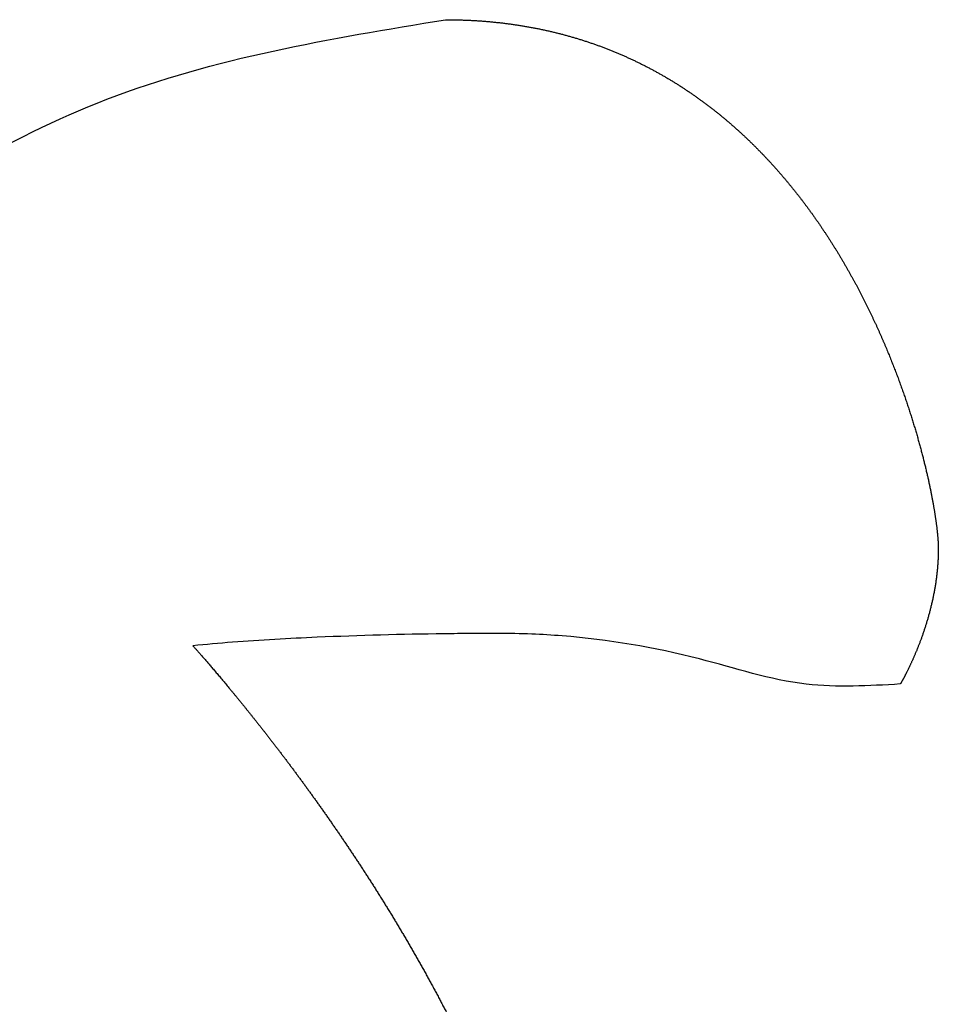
# Model space of a CAD drawing. Header units: inches. Extents: x -832 to -627, y -264 to 26.
# Tile 6 of 23: x -771.55 to -770.54, y -55.52 to -54.44. Entities that reach past the tile are written whole.
import ezdxf

# ---------------------------------------------------------------- set-up
doc = ezdxf.new("R2010")
doc.units = ezdxf.units.IN

# ---------------------------------------------------------------- blocks, each defined once
blk = doc.blocks.new('MEMBRANA__2', base_point=(-797.2500010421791, -81.75000026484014))
at = {"color": 7, "linetype": 'Continuous'}
for points in [[(-771.939262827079, -54.84474060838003), (-771.7600986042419, -54.70324278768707), (-771.4504800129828, -54.525456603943), (-771.078849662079, -54.43804681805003)], [(-771.078849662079, -54.43804681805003), (-771.0742172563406, -54.4380658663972), (-771.0696097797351, -54.43812284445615), (-771.0650271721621, -54.43821750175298), (-771.0604693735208, -54.43834958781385), (-771.0559363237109, -54.43851885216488), (-771.0514279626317, -54.43872504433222), (-771.0469442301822, -54.43896791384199), (-771.0424850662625, -54.43924721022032), (-771.0380504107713, -54.43956268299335), (-771.0336402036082, -54.43991408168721), (-771.029254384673, -54.44030115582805), (-771.0248928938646, -54.44072365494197), (-771.0205556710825, -54.44118132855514), (-771.0162426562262, -54.44167392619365), (-771.011953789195, -54.44220119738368), (-771.0076890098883, -54.44276289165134), (-771.0034482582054, -54.44335875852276), (-770.9992314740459, -54.44398854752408), (-770.995038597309, -54.44465200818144), (-770.9908695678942, -54.44534889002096), (-770.9867243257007, -54.44607894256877), (-770.9826028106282, -54.44684191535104), (-770.9785049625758, -54.44763755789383), (-770.9744307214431, -54.44846561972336), (-770.9703800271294, -54.4493258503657), (-770.9663528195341, -54.45021799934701), (-770.9623490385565, -54.45114181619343), (-770.9583686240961, -54.45209705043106), (-770.9544115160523, -54.45308345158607), (-770.9504776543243, -54.45410076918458), (-770.9465669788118, -54.45514875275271), (-770.942679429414, -54.45622715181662), (-770.9388149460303, -54.45733571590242), (-770.9349734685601, -54.45847419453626), (-770.9311549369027, -54.45964233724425), (-770.9273592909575, -54.46083989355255), (-770.9235864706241, -54.46206661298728), (-770.9198364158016, -54.46332224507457), (-770.9161090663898, -54.46460653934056), (-770.9124043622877, -54.46591924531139), (-770.9087222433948, -54.46726011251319), (-770.9050626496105, -54.46862889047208), (-770.901425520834, -54.47002532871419), (-770.8978107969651, -54.47144917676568), (-770.8942184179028, -54.47290018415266), (-770.8906483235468, -54.47437810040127), (-770.8871004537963, -54.47588267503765), (-770.8835747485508, -54.47741365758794), (-770.8800711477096, -54.47897079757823), (-770.876589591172, -54.48055384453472), (-770.8731300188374, -54.48216254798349), (-770.8696923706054, -54.48379665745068), (-770.8662765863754, -54.48545592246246), (-770.8628826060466, -54.48714009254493), (-770.8595103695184, -54.48884891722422), (-770.8561598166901, -54.49058214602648), (-770.8528308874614, -54.49233952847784), (-770.8495235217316, -54.49412081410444), (-770.8462376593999, -54.4959257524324), (-770.8429732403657, -54.49775409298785), (-770.8397302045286, -54.49960558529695), (-770.8365084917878, -54.50147997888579), (-770.8333080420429, -54.50337702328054), (-770.8301287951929, -54.50529646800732), (-770.8269706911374, -54.50723806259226), (-770.8238336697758, -54.5092015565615), (-770.8207176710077, -54.51118669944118), (-770.8176226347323, -54.5131932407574), (-770.814548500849, -54.51522093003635), (-770.8114952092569, -54.51726951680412), (-770.808462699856, -54.51933875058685), (-770.8054509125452, -54.52142838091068), (-770.802459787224, -54.52353815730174), (-770.799489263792, -54.52566782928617), (-770.796539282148, -54.52781714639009), (-770.7936097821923, -54.52998585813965), (-770.7907007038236, -54.53217371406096), (-770.7878119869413, -54.53438046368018), (-770.7849435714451, -54.53660585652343), (-770.7820953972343, -54.53884964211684), (-770.7792674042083, -54.54111156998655), (-770.7764595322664, -54.54339138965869), (-770.7736717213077, -54.54568885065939), (-770.7709039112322, -54.54800370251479), (-770.7681560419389, -54.55033569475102), (-770.7654280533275, -54.55268457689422), (-770.762719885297, -54.55505009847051), (-770.7600314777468, -54.55743200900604), (-770.7573627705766, -54.55983005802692), (-770.7547137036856, -54.5622439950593), (-770.7520842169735, -54.56467356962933), (-770.7494742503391, -54.56711853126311), (-770.746883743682, -54.56957862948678), (-770.744312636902, -54.57205361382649), (-770.741760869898, -54.57454323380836), (-770.7392283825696, -54.57704723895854), (-770.7367151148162, -54.57956537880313), (-770.7342210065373, -54.58209740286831), (-770.7317459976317, -54.58464306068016), (-770.7292900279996, -54.58720210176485), (-770.7268530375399, -54.58977427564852), (-770.7244349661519, -54.59235933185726), (-770.7220357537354, -54.59495701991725), (-770.7196553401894, -54.5975670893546), (-770.7172936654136, -54.60018928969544), (-770.7149506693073, -54.60282337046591), (-770.7126262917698, -54.60546908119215), (-770.7103204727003, -54.60812617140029), (-770.7080331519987, -54.61079439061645), (-770.705764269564, -54.61347348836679), (-770.7035137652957, -54.61616321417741), (-770.7012815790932, -54.61886331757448), (-770.6990676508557, -54.62157354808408), (-770.6968719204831, -54.62429365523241), (-770.694694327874, -54.62702338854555), (-770.6925348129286, -54.62976249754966), (-770.6903933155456, -54.63251073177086), (-770.688269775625, -54.63526784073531), (-770.6861641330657, -54.63803357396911), (-770.6840763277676, -54.64080768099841), (-770.6820062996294, -54.64358991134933), (-770.679953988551, -54.64638001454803), (-770.6779193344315, -54.64917774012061), (-770.6759022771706, -54.65198283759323), (-770.6739027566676, -54.65479505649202), (-770.6719207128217, -54.65761414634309), (-770.6699560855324, -54.66043985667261), (-770.6680088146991, -54.66327193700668), (-770.6660788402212, -54.66611013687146), (-770.6641661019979, -54.66895420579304), (-770.6622705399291, -54.67180389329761), (-770.6603920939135, -54.67465894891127), (-770.658530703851, -54.67751912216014), (-770.6566863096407, -54.6803841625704), (-770.6548588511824, -54.68325381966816), (-770.653048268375, -54.68612784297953), (-770.6512545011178, -54.68900598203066), (-770.6494774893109, -54.69188798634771), (-770.6477171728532, -54.69477360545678), (-770.6459734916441, -54.69766258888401), (-770.644246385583, -54.70055468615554), (-770.6425357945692, -54.70344964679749), (-770.6408416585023, -54.706347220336), (-770.6391639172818, -54.70924715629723), (-770.6375025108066, -54.71214920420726), (-770.6358573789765, -54.71505311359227), (-770.6342284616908, -54.71795863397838), (-770.6326156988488, -54.72086551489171), (-770.63101903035, -54.72377350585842), (-770.6294383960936, -54.7266823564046), (-770.6278737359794, -54.72959181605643), (-770.6263249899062, -54.73250163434), (-770.6247920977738, -54.73541156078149), (-770.6232749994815, -54.73832134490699), (-770.6217736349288, -54.74123073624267), (-770.6202879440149, -54.74413948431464), (-770.618817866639, -54.74704733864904), (-770.6173633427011, -54.749954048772), (-770.6159243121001, -54.75285936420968), (-770.6145007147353, -54.75576303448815), (-770.6130924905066, -54.7586648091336), (-770.6116995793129, -54.76156443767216), (-770.610321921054, -54.76446166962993), (-770.6089594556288, -54.76735625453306), (-770.6076121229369, -54.7702479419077), (-770.6062798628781, -54.77313648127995), (-770.6049626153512, -54.77602162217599), (-770.6036603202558, -54.7789031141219), (-770.6023729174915, -54.78178070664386), (-770.6011003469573, -54.78465414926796), (-770.5998425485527, -54.78752319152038), (-770.5985994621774, -54.79038758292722), (-770.5973710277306, -54.79324707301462), (-770.5961571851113, -54.7961014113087), (-770.5949578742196, -54.79895034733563), (-770.5937730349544, -54.80179363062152), (-770.592602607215, -54.80463101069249), (-770.5914465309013, -54.80746223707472), (-770.5903047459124, -54.81028705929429), (-770.5891771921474, -54.81310522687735), (-770.5880638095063, -54.81591648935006), (-770.586964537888, -54.81872059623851), (-770.5858793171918, -54.82151729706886), (-770.5848080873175, -54.82430634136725), (-770.5837507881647, -54.8270874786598), (-770.582707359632, -54.82986045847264), (-770.5816777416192, -54.8326250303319), (-770.5806618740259, -54.83538094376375), (-770.5796596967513, -54.83812794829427), (-770.5786711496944, -54.84086579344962), (-770.5776961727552, -54.84359422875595), (-770.5767347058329, -54.84631300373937), (-770.5757866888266, -54.84902186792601), (-770.574852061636, -54.85172057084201), (-770.5739307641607, -54.85440886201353), (-770.5730227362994, -54.85708649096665), (-770.5721279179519, -54.85975320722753), (-770.5712462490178, -54.86240876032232), (-770.5703776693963, -54.86505289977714), (-770.5695221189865, -54.86768537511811), (-770.568679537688, -54.87030593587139), (-770.5678498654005, -54.87291433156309), (-770.5670330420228, -54.87551031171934), (-770.5662290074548, -54.87809362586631), (-770.5654377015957, -54.8806640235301), (-770.5646590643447, -54.88322125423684), (-770.5638930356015, -54.88576506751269), (-770.5631395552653, -54.88829521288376), (-770.5623985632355, -54.89081143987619), (-770.5616699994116, -54.89331349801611), (-770.5609538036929, -54.89580113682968), (-770.5602499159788, -54.89827410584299), (-770.5595582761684, -54.90073215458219), (-770.5588788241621, -54.90317503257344), (-770.5582114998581, -54.90560248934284), (-770.5575562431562, -54.90801427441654), (-770.5569129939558, -54.91041013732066), (-770.5562816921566, -54.91278982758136), (-770.5556622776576, -54.91515309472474), (-770.5550546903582, -54.91749968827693), (-770.554458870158, -54.91982935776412), (-770.5538747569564, -54.92214185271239), (-770.5533022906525, -54.92443692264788), (-770.5527414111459, -54.92671431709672), (-770.5521920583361, -54.92897378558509), (-770.551654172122, -54.93121507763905), (-770.5511276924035, -54.93343794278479), (-770.5506125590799, -54.93564213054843), (-770.5501087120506, -54.9378273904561), (-770.5496160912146, -54.93999347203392), (-770.5491346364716, -54.94214012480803), (-770.5486642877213, -54.94426709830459), (-770.5482049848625, -54.94637414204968), (-770.5477566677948, -54.94846100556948), (-770.5473192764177, -54.9505274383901), (-770.5468927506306, -54.95257319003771), (-770.5464770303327, -54.95459801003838), (-770.5460720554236, -54.95660164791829), (-770.5456777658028, -54.95858385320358), (-770.5452941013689, -54.96054437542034), (-770.5449210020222, -54.96248296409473), (-770.5445584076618, -54.9643993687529), (-770.5442062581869, -54.96629333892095), (-770.543864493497, -54.96816462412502), (-770.5435330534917, -54.97001297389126), (-770.5432118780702, -54.97183813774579), (-770.5429009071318, -54.97363986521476), (-770.5426000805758, -54.97541790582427), (-770.5423093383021, -54.97717200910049), (-770.5420286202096, -54.97890192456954), (-770.5417578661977, -54.98060740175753), (-770.5414970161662, -54.98228819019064), (-770.5412460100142, -54.98394403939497), (-770.5410047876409, -54.98557469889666), (-770.5407732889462, -54.98717991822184), (-770.5405514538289, -54.98875944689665), (-770.5403392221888, -54.99031303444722), (-770.5401365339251, -54.99184043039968), (-770.5399433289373, -54.99334138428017), (-770.5397595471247, -54.99481564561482), (-770.5395851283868, -54.99626296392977), (-770.5394200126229, -54.99768308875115), (-770.5392641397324, -54.99907576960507), (-770.5391174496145, -55.00044075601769), (-770.538979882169, -55.00177779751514), (-770.5388513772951, -55.00308664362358), (-770.5387318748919, -55.00436704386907), (-770.5386213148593, -55.0056187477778), (-770.538545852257, -55.00651922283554), (-770.5384751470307, -55.00740719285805), (-770.5384091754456, -55.00828573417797), (-770.5383479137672, -55.00915792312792), (-770.5382913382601, -55.0100268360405), (-770.5382394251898, -55.01089554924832), (-770.5381921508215, -55.01176713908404), (-770.5381494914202, -55.01264468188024), (-770.5381114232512, -55.01353125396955), (-770.5380779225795, -55.01442993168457), (-770.5380489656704, -55.01534379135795), (-770.5380245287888, -55.01627590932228), (-770.5380045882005, -55.01722936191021), (-770.5379891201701, -55.01820722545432), (-770.5379781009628, -55.01921257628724), (-770.5379715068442, -55.02024849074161), (-770.537969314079, -55.02131804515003), (-770.5379698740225, -55.02147271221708), (-770.5379715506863, -55.02166075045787), (-770.5379743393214, -55.02188047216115), (-770.5379782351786, -55.02213018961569), (-770.5379832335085, -55.02240821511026), (-770.5379893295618, -55.02271286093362), (-770.5379965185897, -55.02304243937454), (-770.5380047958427, -55.02339526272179), (-770.5380141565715, -55.02376964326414), (-770.5380245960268, -55.02416389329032), (-770.5380361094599, -55.02457632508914), (-770.5380486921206, -55.02500525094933), (-770.5380623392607, -55.02544898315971), (-770.5380770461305, -55.02590583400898), (-770.5380928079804, -55.02637411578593), (-770.5381096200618, -55.02685214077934), (-770.5381274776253, -55.02733822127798), (-770.5381463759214, -55.02783066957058), (-770.538166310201, -55.02832779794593), (-770.538187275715, -55.0288279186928), (-770.5382092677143, -55.02932934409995), (-770.538322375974, -55.03161118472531), (-770.538456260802, -55.03388476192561), (-770.5386104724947, -55.03614977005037), (-770.5387845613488, -55.03840590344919), (-770.5389780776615, -55.04065285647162), (-770.5391905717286, -55.04289032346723), (-770.5394215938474, -55.0451179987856), (-770.5396706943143, -55.04733557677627), (-770.5399374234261, -55.04954275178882), (-770.5402213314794, -55.05173921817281), (-770.5405219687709, -55.05392467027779), (-770.5408388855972, -55.05609880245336), (-770.5411716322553, -55.05826130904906), (-770.5415197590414, -55.06041188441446), (-770.5418828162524, -55.06255022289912), (-770.5422603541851, -55.06467601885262), (-770.5426519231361, -55.06678896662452), (-770.5430570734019, -55.06888876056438), (-770.5434753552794, -55.07097509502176), (-770.5439063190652, -55.07304766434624), (-770.5443495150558, -55.07510616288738), (-770.5448044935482, -55.07715028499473), (-770.5452708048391, -55.07917972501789), (-770.5457479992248, -55.08119417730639), (-770.5462356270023, -55.08319333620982), (-770.546733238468, -55.08517689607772), (-770.5472403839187, -55.08714455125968), (-770.5477566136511, -55.08909599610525), (-770.5482814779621, -55.091030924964), (-770.548814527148, -55.0929490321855), (-770.5493553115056, -55.0948500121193), (-770.5499033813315, -55.09673355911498), (-770.5504582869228, -55.09859936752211), (-770.5510195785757, -55.10044713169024), (-770.551586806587, -55.10227654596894), (-770.5521595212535, -55.10408730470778), (-770.5527372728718, -55.10587910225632), (-770.5533196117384, -55.10765163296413), (-770.5539060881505, -55.10940459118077), (-770.554496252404, -55.1111376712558), (-770.5550896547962, -55.11285056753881), (-770.5556858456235, -55.11454297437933), (-770.5562843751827, -55.11621458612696), (-770.5568847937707, -55.11786509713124), (-770.5574866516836, -55.11949420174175), (-770.5580894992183, -55.12110159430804), (-770.5586928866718, -55.12268696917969), (-770.5592963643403, -55.12425002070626), (-770.5598994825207, -55.12579044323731), (-770.5605017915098, -55.12730793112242), (-770.5611028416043, -55.12880217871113), (-770.5617021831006, -55.13027288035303), (-770.5622993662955, -55.13171973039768), (-770.5628939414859, -55.13314242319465), (-770.563485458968, -55.13454065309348), (-770.5640734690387, -55.13591411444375), (-770.5646575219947, -55.13726250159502), (-770.565237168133, -55.13858550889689), (-770.5658119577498, -55.13988283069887), (-770.566381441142, -55.14115416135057), (-770.5669451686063, -55.14239919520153), (-770.5675026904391, -55.14361762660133), (-770.5680535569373, -55.14480914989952), (-770.5685973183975, -55.14597345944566), (-770.5691335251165, -55.14711024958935), (-770.5696617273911, -55.14821921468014), (-770.5701814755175, -55.14930004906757), (-770.570692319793, -55.15035244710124), (-770.5711938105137, -55.15137610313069), (-770.5716854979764, -55.15237071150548), (-770.5721669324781, -55.15333596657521), (-770.5726376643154, -55.15427156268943), (-770.5730972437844, -55.15517719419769), (-770.5735452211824, -55.15605255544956), (-770.5739811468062, -55.15689734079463), (-770.5744045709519, -55.15771124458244), (-770.5748150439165, -55.15849396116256), (-770.5752121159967, -55.15924518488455), (-770.575595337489, -55.15996461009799), (-770.5759642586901, -55.16065193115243), (-770.5763184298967, -55.16130684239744), (-770.5766574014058, -55.16192903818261), (-770.5769807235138, -55.16251821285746), (-770.5772879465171, -55.16307406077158), (-770.5775786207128, -55.16359627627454), (-770.5778522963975, -55.1640845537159), (-770.5781085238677, -55.16453858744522), (-770.5783468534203, -55.16495807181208), (-770.5785668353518, -55.16534270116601), (-770.5787680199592, -55.16569216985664), (-770.5789499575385, -55.16600617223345), (-770.5791121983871, -55.16628440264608), (-770.579254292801, -55.16652655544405), (-770.5793757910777, -55.16673232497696), (-770.5794762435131, -55.16690140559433), (-770.5795552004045, -55.16703349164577), (-770.579612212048, -55.16712827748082), (-770.5796468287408, -55.16718545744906), (-770.579658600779, -55.16720472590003)], [(-770.579658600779, -55.16720472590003), (-770.6828971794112, -55.16734235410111), (-770.8001754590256, -55.13969293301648), (-770.950817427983, -55.11443369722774), (-770.9839785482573, -55.11244138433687), (-771.0209881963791, -55.11173568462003), (-771.0504109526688, -55.11183386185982), (-771.0803709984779, -55.11211496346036), (-771.2194760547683, -55.11597575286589), (-771.3125368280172, -55.12141056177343), (-771.356007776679, -55.12517156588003)], [(-771.356007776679, -55.12517156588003), (-771.3548693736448, -55.12645169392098), (-771.3537000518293, -55.12776975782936), (-771.3525001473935, -55.1291255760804), (-771.3512699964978, -55.13051896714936), (-771.3500099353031, -55.13194974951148), (-771.3487202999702, -55.13341774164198), (-771.3474014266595, -55.13492276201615), (-771.3460536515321, -55.13646462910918), (-771.3446773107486, -55.13804316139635), (-771.3432727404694, -55.13965817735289), (-771.3418402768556, -55.14130949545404), (-771.340380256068, -55.14299693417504), (-771.3388930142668, -55.14472031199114), (-771.3373788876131, -55.14647944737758), (-771.3358382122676, -55.1482741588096), (-771.334271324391, -55.15010426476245), (-771.3326785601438, -55.15196958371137), (-771.3310602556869, -55.15386993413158), (-771.3294167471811, -55.15580513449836), (-771.3277483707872, -55.15777500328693), (-771.3260554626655, -55.15977935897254), (-771.3243383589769, -55.16181802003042), (-771.3225973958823, -55.16389080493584), (-771.3208329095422, -55.16599753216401), (-771.3190452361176, -55.16813802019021), (-771.3172347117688, -55.17031208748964), (-771.3154016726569, -55.17251955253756), (-771.3135464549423, -55.17476023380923), (-771.3116693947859, -55.17703394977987), (-771.3097708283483, -55.17934051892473), (-771.3078510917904, -55.18167975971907), (-771.3059105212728, -55.18405149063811), (-771.3039494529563, -55.18645553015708), (-771.3019682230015, -55.18889169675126), (-771.2999671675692, -55.19135980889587), (-771.29794662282, -55.19385968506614), (-771.2959069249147, -55.19639114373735), (-771.293848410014, -55.19895400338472), (-771.2917714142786, -55.20154808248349), (-771.2896762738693, -55.20417319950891), (-771.2875633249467, -55.20682917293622), (-771.2854329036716, -55.20951582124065), (-771.2832853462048, -55.21223296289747), (-771.2811209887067, -55.21498041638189), (-771.2789401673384, -55.21775800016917), (-771.2767432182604, -55.22056553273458), (-771.2745304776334, -55.22340283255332), (-771.2723022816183, -55.22626971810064), (-771.2700589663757, -55.22916600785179), (-771.2678008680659, -55.23209152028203), (-771.2655283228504, -55.23504607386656), (-771.2632416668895, -55.23802948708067), (-771.2609412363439, -55.24104157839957), (-771.2586273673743, -55.2440821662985), (-771.2563003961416, -55.24715106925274), (-771.2539606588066, -55.25024810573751), (-771.2516084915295, -55.25337309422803), (-771.2492442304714, -55.25652585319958), (-771.2468682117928, -55.25970620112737), (-771.2444807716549, -55.26291395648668), (-771.2420822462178, -55.26614893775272), (-771.2396729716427, -55.26941096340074), (-771.23725328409, -55.272699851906), (-771.2348235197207, -55.27601542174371), (-771.2323840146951, -55.27935749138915), (-771.2299351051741, -55.28272587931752), (-771.2274771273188, -55.28612040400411), (-771.2250104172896, -55.28954088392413), (-771.2225353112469, -55.29298713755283), (-771.2200521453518, -55.29645898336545), (-771.2175612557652, -55.29995623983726), (-771.2150629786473, -55.30347872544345), (-771.2125576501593, -55.30702625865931), (-771.2100456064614, -55.31059865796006), (-771.2075271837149, -55.31419574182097), (-771.2050027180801, -55.31781732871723), (-771.2024725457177, -55.32146323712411), (-771.1999370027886, -55.32513328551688), (-771.1973964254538, -55.32882729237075), (-771.1948511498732, -55.33254507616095), (-771.1923015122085, -55.33628645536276), (-771.1897478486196, -55.34005124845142), (-771.1871904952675, -55.34383927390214), (-771.1846297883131, -55.34765035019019), (-771.1820660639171, -55.35148429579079), (-771.1794996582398, -55.3553409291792), (-771.1769309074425, -55.35922006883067), (-771.1743601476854, -55.36312153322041), (-771.1717877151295, -55.36704514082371), (-771.1692139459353, -55.37099071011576), (-771.1666391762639, -55.37495805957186), (-771.1640637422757, -55.37894700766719), (-771.1614879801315, -55.38295737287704), (-771.1589122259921, -55.38698897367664), (-771.156336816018, -55.39104162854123), (-771.1537620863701, -55.39511515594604), (-771.1511883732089, -55.39920937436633), (-771.1486160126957, -55.40332410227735), (-771.1460453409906, -55.40745915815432), (-771.1434766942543, -55.41161436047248), (-771.140910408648, -55.4157895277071), (-771.1383468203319, -55.4199844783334), (-771.135786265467, -55.42419903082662), (-771.133229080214, -55.42843300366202), (-771.1306756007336, -55.43268621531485), (-771.1281261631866, -55.43695848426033), (-771.1255811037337, -55.44124962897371), (-771.1230407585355, -55.44555946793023), (-771.1205054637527, -55.44988781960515), (-771.1179755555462, -55.45423450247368), (-771.1154513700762, -55.45859933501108), (-771.1129332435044, -55.46298213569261), (-771.1104215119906, -55.46738272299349), (-771.1079165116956, -55.47180091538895), (-771.1054185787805, -55.47623653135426), (-771.102928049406, -55.48068938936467), (-771.1004452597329, -55.48515930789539), (-771.0979705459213, -55.48964610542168), (-771.0955042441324, -55.49414960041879), (-771.093046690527, -55.49866961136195), (-771.0905982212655, -55.5032059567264), (-771.0881591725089, -55.5077584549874), (-771.0857298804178, -55.51232692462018), (-771.0833106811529, -55.51691118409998), (-771.0809019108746, -55.52151105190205), (-771.0785039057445, -55.52612634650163), (-771.0761170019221, -55.53075688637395), (-771.0737415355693, -55.53540248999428), (-771.071377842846, -55.54006297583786), (-771.0690262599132, -55.54473816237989), (-771.0666871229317, -55.54942786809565), (-771.0643607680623, -55.55413191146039), (-771.0620475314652, -55.55885011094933), (-771.0597477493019, -55.56358228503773), (-771.0574617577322, -55.5683282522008), (-771.0551898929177, -55.57308783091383), (-771.0529324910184, -55.57786083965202), (-771.0506898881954, -55.58264709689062), (-771.0484624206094, -55.58744642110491), (-771.046250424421, -55.5922586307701), (-771.0440542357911, -55.59708354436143), (-771.0418741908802, -55.60192098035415), (-771.0397106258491, -55.60677075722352), (-771.0375638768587, -55.61163269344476), (-771.0354342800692, -55.61650660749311), (-771.0333221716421, -55.62139231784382), (-771.0312278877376, -55.62628964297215), (-771.0291517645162, -55.63119840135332), (-771.0270941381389, -55.63611841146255), (-771.0250553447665, -55.64104949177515), (-771.0230357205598, -55.64599146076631), (-771.0210356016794, -55.65094413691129), (-771.0190553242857, -55.65590733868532), (-771.0170952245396, -55.66088088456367), (-771.0151556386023, -55.66586459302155), (-771.0132369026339, -55.67085828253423), (-771.0113393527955, -55.67586177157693), (-771.0094633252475, -55.68087487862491), (-771.0076091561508, -55.6858974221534), (-771.0057771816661, -55.69092922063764), (-771.0039677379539, -55.69597009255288), (-771.0021811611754, -55.70101985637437), (-771.0004177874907, -55.70607833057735), (-770.9986779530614, -55.71114533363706), (-770.9969619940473, -55.71622068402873), (-770.9952702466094, -55.72130420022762), (-770.9936030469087, -55.72639570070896), (-770.9919607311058, -55.73149500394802), (-770.9903436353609, -55.73660192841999), (-770.9887520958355, -55.74171629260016), (-770.98718644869, -55.74683791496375), (-770.9856470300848, -55.75196661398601), (-770.9841341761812, -55.75710220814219), (-770.9826482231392, -55.76224451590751), (-770.9811895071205, -55.76739335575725), (-770.9797583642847, -55.7725485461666), (-770.9783551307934, -55.77770990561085), (-770.9769801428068, -55.78287725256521), (-770.9756337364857, -55.78805040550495), (-770.9743162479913, -55.79322918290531), (-770.9730280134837, -55.7984134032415), (-770.9717693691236, -55.80360288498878), (-770.9705406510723, -55.80879744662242), (-770.9693421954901, -55.81399690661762), (-770.9681743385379, -55.81920108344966), (-770.967037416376, -55.82440979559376), (-770.9659317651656, -55.82962286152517), (-770.9648577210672, -55.83484009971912), (-770.9638156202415, -55.84006132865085), (-770.9628057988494, -55.84528636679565), (-770.9618285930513, -55.85051503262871), (-770.9608843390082, -55.85574714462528), (-770.9599733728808, -55.86098252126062), (-770.9591384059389, -55.86596333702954), (-770.9583341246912, -55.8709477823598), (-770.957560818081, -55.87593669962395), (-770.9568187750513, -55.88093093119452), (-770.9561082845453, -55.88593131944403), (-770.9554296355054, -55.89093870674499), (-770.9547831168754, -55.89595393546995), (-770.9541690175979, -55.90097784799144), (-770.9535876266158, -55.90601128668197), (-770.9530392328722, -55.91105509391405), (-770.9525241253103, -55.91611011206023), (-770.9520425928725, -55.92117718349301), (-770.9515949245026, -55.92625715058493), (-770.9511814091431, -55.93135085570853), (-770.9508023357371, -55.93645914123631), (-770.9504579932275, -55.94158284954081), (-770.9501486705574, -55.94672282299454), (-770.9498746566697, -55.95187990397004), (-770.949636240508, -55.95705493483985), (-770.9494337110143, -55.96224875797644), (-770.9492673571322, -55.96746221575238), (-770.9491374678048, -55.97269615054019), (-770.9490443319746, -55.97795140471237), (-770.948988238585, -55.98322882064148), (-770.948969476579, -55.98852924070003), (-770.948988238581, -55.99287795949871), (-770.9490443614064, -55.99721790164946), (-770.9491376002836, -56.00154860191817), (-770.9492677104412, -56.00586959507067), (-770.949434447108, -56.01018041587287), (-770.9496375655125, -56.0144805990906), (-770.9498768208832, -56.01876967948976), (-770.9501519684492, -56.02304719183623), (-770.9504627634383, -56.02731267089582), (-770.9508089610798, -56.03156565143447), (-770.9511903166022, -56.03580566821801), (-770.9516065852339, -56.0400322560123), (-770.9520575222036, -56.04424494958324), (-770.9525428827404, -56.04844328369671), (-770.9530624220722, -56.05262679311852), (-770.953615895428, -56.05679501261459), (-770.9542030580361, -56.06094747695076), (-770.9548236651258, -56.06508372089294), (-770.955477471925, -56.06920327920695), (-770.9561642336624, -56.07330568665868), (-770.9568837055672, -56.077390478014), (-770.9576356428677, -56.0814571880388), (-770.9584198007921, -56.08550535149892), (-770.9592359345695, -56.08953450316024), (-770.9600837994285, -56.09354417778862), (-770.9609631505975, -56.09753391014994), (-770.9618737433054, -56.10150323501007), (-770.9628153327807, -56.1054516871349), (-770.9637876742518, -56.10937880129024), (-770.9647905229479, -56.11328411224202), (-770.9658236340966, -56.11716715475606), (-770.9670253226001, -56.12152119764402), (-770.9682648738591, -56.12584638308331), (-770.9695419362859, -56.13014279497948), (-770.9708561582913, -56.13441051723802), (-770.9722071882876, -56.13864963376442), (-770.9735946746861, -56.14286022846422), (-770.9750182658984, -56.14704238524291), (-770.9764776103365, -56.15119618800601), (-770.9779723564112, -56.155321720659), (-770.979502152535, -56.15941906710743), (-770.9810666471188, -56.16348831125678), (-770.9826654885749, -56.16752953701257), (-770.9842983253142, -56.17154282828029), (-770.9859648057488, -56.17552826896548), (-770.9876645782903, -56.17948594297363), (-770.9893972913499, -56.18341593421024), (-770.9911625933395, -56.18731832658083), (-770.9929601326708, -56.19119320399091), (-770.9947895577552, -56.19504065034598), (-770.9966505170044, -56.19886074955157), (-770.99854265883, -56.20265358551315), (-771.0004656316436, -56.20641924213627), (-771.0024190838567, -56.2101578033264), (-771.0044026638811, -56.21386935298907), (-771.0064160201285, -56.21755397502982), (-771.0084588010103, -56.22121175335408), (-771.0105306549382, -56.22484277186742), (-771.0126312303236, -56.22844711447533), (-771.0147601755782, -56.23202486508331), (-771.0169171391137, -56.23557610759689), (-771.0191017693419, -56.23910092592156), (-771.0213137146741, -56.24259940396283), (-771.0235526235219, -56.24607162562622), (-771.0258181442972, -56.24951767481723), (-771.0281099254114, -56.25293763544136), (-771.0304276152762, -56.25633159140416), (-771.0327708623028, -56.25969962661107), (-771.0351393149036, -56.26304182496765), (-771.0375326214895, -56.26635827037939), (-771.0399504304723, -56.26964904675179), (-771.0423923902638, -56.27291423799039), (-771.0448581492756, -56.27615392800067), (-771.0473473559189, -56.27936820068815), (-771.0498596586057, -56.28255713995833), (-771.0523947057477, -56.28572082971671), (-771.0549521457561, -56.28885935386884), (-771.0575316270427, -56.29197279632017), (-771.0601327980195, -56.29506124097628), (-771.0627553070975, -56.29812477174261), (-771.0653988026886, -56.3011634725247), (-771.0680629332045, -56.30417742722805), (-771.0707473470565, -56.30716671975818), (-771.0734516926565, -56.31013143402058), (-771.0761756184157, -56.31307165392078), (-771.0789187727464, -56.31598746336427), (-771.0816808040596, -56.31887894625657), (-771.0844613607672, -56.32174618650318), (-771.0872600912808, -56.32458926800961), (-771.0900766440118, -56.32740827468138), (-771.0929106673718, -56.33020329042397), (-771.095761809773, -56.33297439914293), (-771.098629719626, -56.33572168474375), (-771.1015140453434, -56.33844523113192), (-771.1044144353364, -56.34114512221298), (-771.1073305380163, -56.34382144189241), (-771.1102620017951, -56.34647427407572), (-771.1132084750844, -56.34910370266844), (-771.1161696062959, -56.35170981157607), (-771.1191450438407, -56.35429268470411), (-771.1221344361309, -56.35685240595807), (-771.1251374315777, -56.35938905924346), (-771.1281536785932, -56.3619027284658), (-771.1311828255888, -56.36439349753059), (-771.134224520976, -56.36686145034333), (-771.1372784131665, -56.36930667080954), (-771.1403441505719, -56.37172924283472), (-771.1434213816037, -56.37412925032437), (-771.1465097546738, -56.37650677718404), (-771.1496089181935, -56.3788619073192), (-771.1527185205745, -56.38119472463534), (-771.1558382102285, -56.38350531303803), (-771.1589676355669, -56.38579375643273), (-771.1621064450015, -56.38806013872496), (-771.1652542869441, -56.39030454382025), (-771.1684108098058, -56.39252705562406), (-771.1715756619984, -56.39472775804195), (-771.174748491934, -56.39690673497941), (-771.1779289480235, -56.39906407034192), (-771.1811166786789, -56.40119984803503), (-771.1843113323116, -56.40331415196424), (-771.1875125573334, -56.40540706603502), (-771.1907200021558, -56.40747867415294), (-771.1939333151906, -56.40952906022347), (-771.197152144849, -56.41155830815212), (-771.2003761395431, -56.41356650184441), (-771.2036049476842, -56.41555372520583), (-771.206838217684, -56.4175200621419), (-771.2100755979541, -56.41946559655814), (-771.2133167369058, -56.42139041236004), (-771.2165612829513, -56.42329459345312), (-771.219808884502, -56.42517822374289), (-771.2230591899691, -56.42704138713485), (-771.2263118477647, -56.42888416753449), (-771.2295665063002, -56.43070664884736), (-771.2328228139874, -56.43250891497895), (-771.2360804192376, -56.43429104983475), (-771.2393389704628, -56.4360531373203), (-771.2425981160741, -56.43779526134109), (-771.2458575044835, -56.43951750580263), (-771.2491167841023, -56.44121995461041), (-771.2523756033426, -56.44290269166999), (-771.2556336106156, -56.44456580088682), (-771.2588904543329, -56.44620936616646), (-771.2621457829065, -56.44783347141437), (-771.2653992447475, -56.44943820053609), (-771.2686504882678, -56.45102363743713), (-771.2718991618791, -56.45258986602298), (-771.2751449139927, -56.45413697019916), (-771.2783873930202, -56.45566503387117), (-771.2816262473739, -56.45717414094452), (-771.2848611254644, -56.45866437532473), (-771.288091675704, -56.4601358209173), (-771.291317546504, -56.46158856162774), (-771.2945383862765, -56.46302268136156), (-771.2977538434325, -56.46443826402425), (-771.3009635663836, -56.46583539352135), (-771.304167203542, -56.46721415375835), (-771.3073644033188, -56.46857462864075), (-771.3105548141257, -56.46991690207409), (-771.3137380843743, -56.47124105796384), (-771.3169138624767, -56.47254718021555), (-771.3200817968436, -56.47383535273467), (-771.3232415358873, -56.47510565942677), (-771.3263927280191, -56.47635818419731), (-771.329535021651, -56.47759301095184), (-771.3326680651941, -56.47881022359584), (-771.3357915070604, -56.48000990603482), (-771.3389049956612, -56.48119214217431), (-771.3420081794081, -56.48235701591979), (-771.3451007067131, -56.48350461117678), (-771.3481822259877, -56.48463501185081), (-771.3512523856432, -56.48574830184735), (-771.3543108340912, -56.48684456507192), (-771.3573572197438, -56.48792388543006), (-771.3603911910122, -56.48898634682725), (-771.3634123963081, -56.49003203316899), (-771.366420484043, -56.49106102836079), (-771.3694151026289, -56.49207341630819), (-771.372395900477, -56.49306928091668), (-771.375362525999, -56.49404870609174), (-771.3783146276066, -56.49501177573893), (-771.3812518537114, -56.49595857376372), (-771.384173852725, -56.49688918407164), (-771.3870802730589, -56.49780369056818), (-771.3899707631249, -56.49870217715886), (-771.3928449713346, -56.49958472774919), (-771.3957025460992, -56.50045142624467), (-771.3985431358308, -56.50130235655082), (-771.4013663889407, -56.50213760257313), (-771.4041719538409, -56.50295724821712), (-771.4069594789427, -56.50376137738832), (-771.4097286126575, -56.50455007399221), (-771.4124790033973, -56.50532342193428), (-771.4152102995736, -56.50608150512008), (-771.4179221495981, -56.50682440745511), (-771.4206142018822, -56.50755221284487), (-771.4232861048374, -56.50826500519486), (-771.4259375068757, -56.50896286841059), (-771.4285680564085, -56.50964588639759), (-771.4311774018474, -56.51031414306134), (-771.4337651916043, -56.51096772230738), (-771.4363310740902, -56.51160670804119), (-771.4388746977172, -56.51223118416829), (-771.4413957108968, -56.51284123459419), (-771.4438937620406, -56.51343694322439), (-771.4463684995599, -56.51401839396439), (-771.4488195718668, -56.51458567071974), (-771.4512466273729, -56.51513885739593), (-771.4536493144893, -56.51567803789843), (-771.4560272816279, -56.51620329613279), (-771.4583801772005, -56.5167147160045), (-771.4607076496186, -56.51721238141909), (-771.4630093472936, -56.51769637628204), (-771.4652849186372, -56.51816678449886), (-771.4675340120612, -56.51862368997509), (-771.469756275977, -56.51906717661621), (-771.4719513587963, -56.51949732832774), (-771.4741189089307, -56.51991422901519), (-771.4762585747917, -56.52031796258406), (-771.4783700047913, -56.52070861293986), (-771.4804528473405, -56.5210862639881), (-771.4825067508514, -56.52145099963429), (-771.4845313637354, -56.52180290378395), (-771.4865263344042, -56.52214206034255), (-771.4884913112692, -56.52246855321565), (-771.4904259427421, -56.52278246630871), (-771.4923298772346, -56.52308388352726), (-771.4942027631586, -56.52337288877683), (-771.496044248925, -56.52364956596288), (-771.497853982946, -56.52391399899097), (-771.499631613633, -56.52416627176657), (-771.5013767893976, -56.52440646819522), (-771.5030891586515, -56.5246346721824), (-771.5047683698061, -56.52485096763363), (-771.5064140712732, -56.52505543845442), (-771.5080259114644, -56.52524816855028), (-771.5096035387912, -56.52542924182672), (-771.5111466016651, -56.52559874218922), (-771.512654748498, -56.52575675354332), (-771.5141276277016, -56.52590335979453), (-771.5155648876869, -56.52603864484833), (-771.5169661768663, -56.52616269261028), (-771.5183311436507, -56.52627558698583), (-771.5190801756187, -56.52633398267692), (-771.5198203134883, -56.52638891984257), (-771.5205541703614, -56.52644041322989), (-771.5212843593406, -56.52648847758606), (-771.522013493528, -56.52653312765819), (-771.5227441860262, -56.52657437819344), (-771.5234790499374, -56.52661224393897), (-771.5242206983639, -56.5266467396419), (-771.5249717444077, -56.52667788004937), (-771.5257348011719, -56.52670567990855), (-771.5265124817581, -56.52673015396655), (-771.5273073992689, -56.52675131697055), (-771.5281221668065, -56.52676918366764), (-771.5289593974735, -56.52678376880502), (-771.5298217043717, -56.5267950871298), (-771.5307117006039, -56.52680315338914), (-771.5316319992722, -56.52680798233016), (-771.5325852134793, -56.52680958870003), (-771.5327481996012, -56.52680900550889), (-771.5329445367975, -56.52680725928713), (-771.5331725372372, -56.52680435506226), (-771.5334305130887, -56.52680029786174), (-771.5337167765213, -56.52679509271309), (-771.5340296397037, -56.5267887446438), (-771.5343674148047, -56.52678125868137), (-771.534728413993, -56.52677263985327), (-771.5351109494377, -56.52676289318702), (-771.5355133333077, -56.5267520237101), (-771.5359338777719, -56.52674003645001), (-771.5363708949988, -56.52672693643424), (-771.5368226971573, -56.52671272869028), (-771.537287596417, -56.52669741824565), (-771.5377639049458, -56.52668101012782), (-771.538249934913, -56.52666350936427), (-771.5387439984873, -56.52664492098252), (-771.5392444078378, -56.52662525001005), (-771.5397494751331, -56.52660450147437), (-771.5402575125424, -56.52658268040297), (-771.5407668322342, -56.52655979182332), (-771.5430453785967, -56.52644424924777), (-771.5453154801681, -56.52630782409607), (-771.5475768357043, -56.52615096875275), (-771.5498291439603, -56.5259741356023), (-771.552072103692, -56.52577777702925), (-771.554305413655, -56.52556234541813), (-771.5565287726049, -56.52532829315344), (-771.5587418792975, -56.5250760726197), (-771.5609444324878, -56.52480613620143), (-771.563136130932, -56.52451893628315), (-771.5653166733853, -56.52421492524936), (-771.5674857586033, -56.52389455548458), (-771.5696430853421, -56.52355827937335), (-771.5717883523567, -56.52320654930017), (-771.573921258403, -56.52283981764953), (-771.5760415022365, -56.52245853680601), (-771.5781487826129, -56.52206315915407), (-771.5802427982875, -56.52165413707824), (-771.5823232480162, -56.52123192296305), (-771.5843898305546, -56.52079696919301), (-771.5864422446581, -56.52034972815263), (-771.5884801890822, -56.51989065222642), (-771.5905033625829, -56.51942019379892), (-771.5925114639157, -56.51893880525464), (-771.5945041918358, -56.51844693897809), (-771.5964812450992, -56.51794504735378), (-771.5984423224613, -56.51743358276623), (-771.6003871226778, -56.51691299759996), (-771.6023153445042, -56.51638374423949), (-771.604226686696, -56.51584627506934), (-771.6061208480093, -56.51530104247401), (-771.607997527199, -56.51474849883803), (-771.609856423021, -56.51418909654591), (-771.6116972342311, -56.51362328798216), (-771.6135196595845, -56.51305152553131), (-771.6153233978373, -56.51247426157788), (-771.6171081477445, -56.51189194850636), (-771.618873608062, -56.51130503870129), (-771.6206194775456, -56.51071398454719), (-771.6223454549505, -56.51011923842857), (-771.6240512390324, -56.50952125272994), (-771.6257365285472, -56.50892047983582), (-771.6274010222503, -56.50831737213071), (-771.629044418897, -56.50771238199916), (-771.6306664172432, -56.50710596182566), (-771.6322667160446, -56.50649856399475), (-771.6338450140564, -56.50589064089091), (-771.6354010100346, -56.5052826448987), (-771.6369344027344, -56.50467502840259), (-771.6384448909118, -56.50406824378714), (-771.6399321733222, -56.50346274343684), (-771.6413959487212, -56.50285897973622), (-771.6428359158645, -56.5022574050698), (-771.6442517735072, -56.50165847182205), (-771.6456432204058, -56.50106263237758), (-771.6470099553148, -56.5004703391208), (-771.6483516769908, -56.4998820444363), (-771.6496680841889, -56.49929820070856), (-771.6509588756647, -56.49871926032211), (-771.6522237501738, -56.49814567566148), (-771.6534624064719, -56.49757789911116), (-771.6546745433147, -56.49701638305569), (-771.6558598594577, -56.49646157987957), (-771.6570180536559, -56.4959139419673), (-771.6581488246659, -56.49537392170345), (-771.6592518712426, -56.49484197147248), (-771.6603268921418, -56.49431854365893), (-771.6613735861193, -56.49380409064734), (-771.6623916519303, -56.49329906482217), (-771.6633807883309, -56.49280391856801), (-771.6643406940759, -56.49231910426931), (-771.6652710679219, -56.49184507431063), (-771.6661716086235, -56.49138228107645), (-771.6670420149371, -56.49093117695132), (-771.6678819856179, -56.49049221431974), (-771.6686912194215, -56.49006584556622), (-771.6694694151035, -56.48965252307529), (-771.6702162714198, -56.48925269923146), (-771.6709314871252, -56.48886682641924), (-771.6716147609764, -56.48849535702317), (-771.6722657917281, -56.48813874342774), (-771.6728842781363, -56.48779743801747), (-771.6734699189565, -56.48747189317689), (-771.6740224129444, -56.48716256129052), (-771.6745414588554, -56.48686989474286), (-771.6750267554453, -56.48659434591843), (-771.6754780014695, -56.48633636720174), (-771.6758948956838, -56.48609641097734), (-771.6762771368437, -56.48587492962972), (-771.6766244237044, -56.48567237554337), (-771.6769364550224, -56.48548920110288), (-771.6772129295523, -56.48532585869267), (-771.6774535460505, -56.48518280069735), (-771.6776580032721, -56.48506047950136), (-771.6778259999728, -56.48495934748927), (-771.6779572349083, -56.48487985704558), (-771.6780514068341, -56.4848224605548), (-771.6781082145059, -56.48478761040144), (-771.678127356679, -56.48477575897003)]]:
    blk.add_spline(points, degree=3, dxfattribs=at)
blk = doc.blocks.new('Scatola_Lae__3', base_point=(-798.4500010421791, -82.95000026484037))
blk.add_blockref('MEMBRANA__2', (-797.2500010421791, -81.75000026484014))
blk = doc.blocks.new('pannello_Comandi_a_muro__4', base_point=(-798.4500010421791, -82.95000026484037))
blk.add_blockref('Scatola_Lae__3', (-798.4500010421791, -82.95000026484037))
blk = doc.blocks.new('Davanti1', base_point=(-744.0000001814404, -43.99999999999))
blk.add_blockref('pannello_Comandi_a_muro__4', (-798.4500010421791, -82.95000026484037))

msp = doc.modelspace()

# ---------------------------------------------------------------- block references
msp.add_blockref('Davanti1', (-744.0000001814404, -43.99999999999))

doc.saveas('drawing.dxf')
